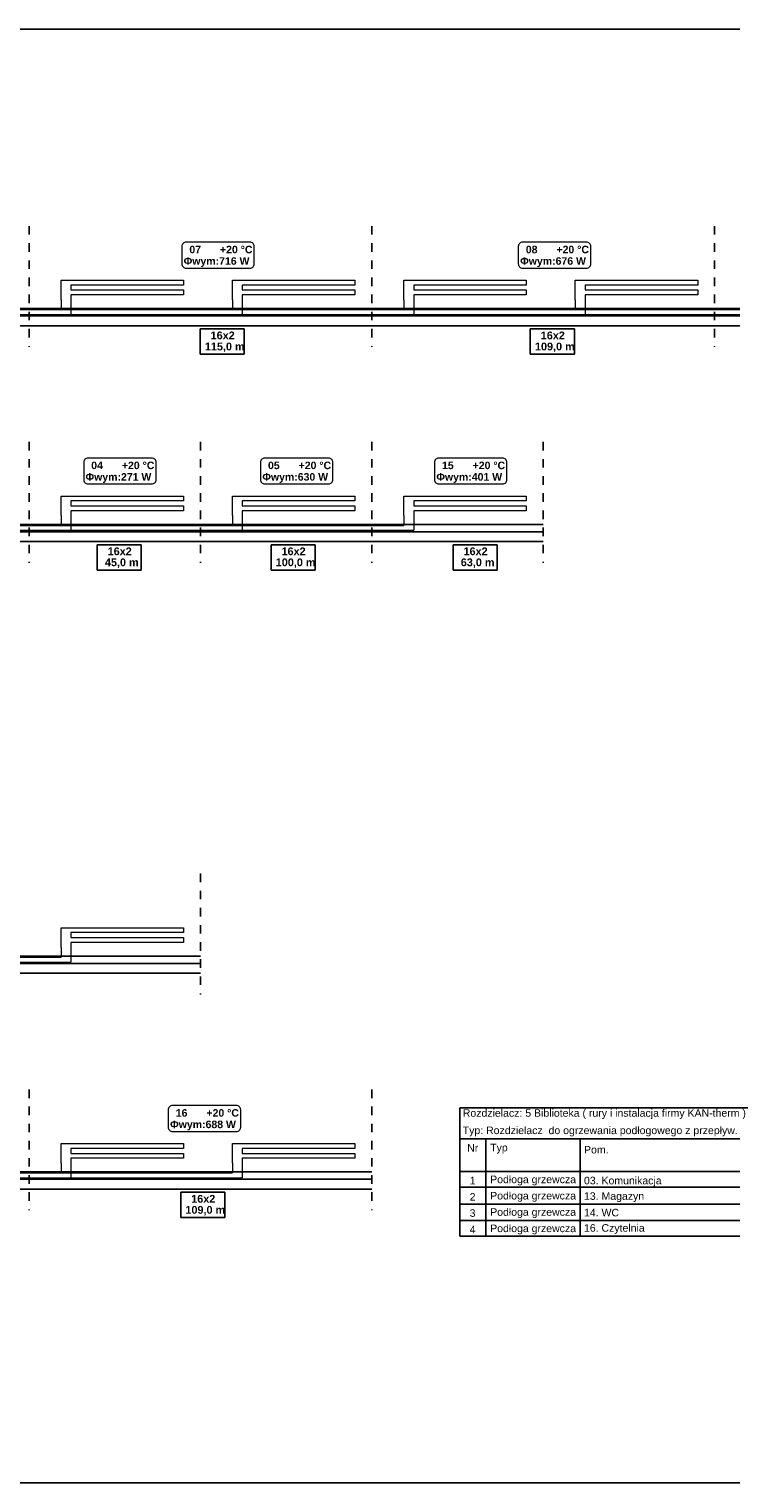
# Model space of a CAD drawing. Extents: x 280060 to 689961, y 120405 to 160329.
# Tile 68 of 85: x 668170 to 669603, y 149132 to 152102. Entities that reach past the tile are written whole.
import ezdxf
from ezdxf.lldxf.tags import DXFTag

# ---------------------------------------------------------------- set-up
doc = ezdxf.new("R2010")
doc.units = 0
doc.header["$MEASUREMENT"] = 0
doc.linetypes.add('3', pattern=[1, 0.5, -0.5])
for name, color, linetype, lineweight in [('KAM-pro Biała Zarys', 7, 'CONTINUOUS', 9), ('KAM-pro Opis Sanitarny', 7, 'CONTINUOUS', 18), ('KAM-pro opis Temperatury', 102, 'CONTINUOUS', 18)]:
    doc.layers.add(name, color=color, linetype=linetype, lineweight=lineweight)
doc.layers.add('KAM-pro Podłogówka Powrót', color=7, linetype='DASH', lineweight=9, true_color=0x008000)
doc.layers.add('KAM-pro Podłogówka Zasilanie', color=7, linetype='SOLID', lineweight=9, true_color=0xff8000)
tags = doc.linetypes.add('DASH', pattern=[15, 10, -5]).pattern_tags.tags
tags[6:7] = [DXFTag(74, 4), DXFTag(75, 0), DXFTag(340, '0'), DXFTag(46, 0.0), DXFTag(50, 0.0), DXFTag(44, 0.0), DXFTag(45, 0.0)]
tags[4:5] = [DXFTag(74, 4), DXFTag(75, 0), DXFTag(340, '0'), DXFTag(46, 0.0), DXFTag(50, 0.0), DXFTag(44, 0.0), DXFTag(45, 0.0)]
tags = doc.linetypes.add('SOLID', pattern=[10, 10, 0]).pattern_tags.tags
tags[6:7] = [DXFTag(74, 4), DXFTag(75, 0), DXFTag(340, '0'), DXFTag(46, 0.0), DXFTag(50, 0.0), DXFTag(44, 0.0), DXFTag(45, 0.0)]
tags[4:5] = [DXFTag(74, 4), DXFTag(75, 0), DXFTag(340, '0'), DXFTag(46, 0.0), DXFTag(50, 0.0), DXFTag(44, 0.0), DXFTag(45, 0.0)]

msp = doc.modelspace()

# ---------------------------------------------------------------- linework, layer by layer
at = {"layer": 'KAM-pro Biała Zarys', "linetype": '3', "lineweight": 25, "ltscale": 35}
for p, q in [((668169.6, 151699.9), (668169.6, 151453.2)), ((668869.6, 151699.9), (668869.6, 151453.2)), ((669569.6, 151699.9), (669569.6, 151453.2)), ((668169.6, 151259), (668169.6, 151012.2)), ((668519.6, 151259), (668519.6, 151012.2)), ((668869.6, 151259), (668869.6, 151012.2)), ((669219.6, 151259), (669219.6, 151012.2)), ((668519.6, 150377.1), (668519.6, 150130.3)), ((668169.6, 149936.1), (668169.6, 149689.4)), ((668869.6, 149936.1), (668869.6, 149689.4))]:
    msp.add_line(p, q, dxfattribs=at)
at = {"layer": 'KAM-pro Biała Zarys', "lineweight": 25}
for p, q in [((666118.7, 151531.3), (670989.2, 151531.3)), ((666118.7, 151516.3), (670989.2, 151516.3)), ((666118.7, 151496.3), (670989.2, 151496.3)), ((668519.1, 151438.3), (668519.1, 151490)), ((668519.1, 151490), (668609, 151490)), ((668609, 151490), (668609, 151438.3)), ((669193.3, 151438.3), (669193.3, 151490)), ((669193.3, 151490), (669283.3, 151490)), ((669283.3, 151490), (669283.3, 151438.3)), ((668519.1, 151438.3), (668609, 151438.3)), ((669193.3, 151438.3), (669283.3, 151438.3)), ((666118.7, 151090.4), (669219.6, 151090.4)), ((666118.7, 151075.4), (669219.6, 151075.4)), ((666118.7, 151055.4), (669219.6, 151055.4)), ((668308.8, 150997.3), (668308.8, 151049.1)), ((668308.8, 151049.1), (668398.7, 151049.1)), ((668398.7, 151049.1), (668398.7, 150997.3)), ((668663.9, 150997.3), (668663.9, 151049.1)), ((668663.9, 151049.1), (668753.9, 151049.1)), ((668753.9, 151049.1), (668753.9, 150997.3)), ((669035.6, 150997.3), (669035.6, 151049.1)), ((669035.6, 151049.1), (669125.6, 151049.1)), ((669125.6, 151049.1), (669125.6, 150997.3)), ((668308.8, 150997.3), (668398.7, 150997.3)), ((668663.9, 150997.3), (668753.9, 150997.3)), ((669035.6, 150997.3), (669125.6, 150997.3)), ((666118.7, 150208.5), (668519.6, 150208.5)), ((666118.7, 150193.5), (668519.6, 150193.5)), ((666118.7, 150173.5), (668519.6, 150173.5)), ((666118.7, 149767.6), (668869.6, 149767.6)), ((666118.7, 149752.6), (668869.6, 149752.6)), ((666118.7, 149732.6), (668869.6, 149732.6)), ((668479.4, 149674.5), (668479.4, 149726.3)), ((668479.4, 149726.3), (668569.4, 149726.3)), ((668569.4, 149726.3), (668569.4, 149674.5)), ((668479.4, 149674.5), (668569.4, 149674.5))]:
    msp.add_line(p, q, dxfattribs=at)
msp.add_lwpolyline([(665402.5, 152102.4), (671702.5, 152102.4), (671702.5, 149132.4), (665402.5, 149132.4)], close=True, dxfattribs=at)
at = {"layer": 'KAM-pro Opis Sanitarny', "lineweight": 25}
for p, q in [((669049.1, 149898.8), (669049.1, 149636.6)), ((669049.1, 149898.8), (670329.9, 149898.8)), ((669049.1, 149835), (670329.9, 149835)), ((669049.1, 149668.3), (669049.1, 149835)), ((669102.4, 149835), (669102.4, 149636.6)), ((669295.1, 149835), (669295.1, 149636.6)), ((669049.1, 149768.3), (670329.9, 149768.3)), ((669049.1, 149736.6), (670329.9, 149736.6)), ((669049.1, 149701.7), (670329.9, 149701.7)), ((669049.1, 149668.3), (670329.9, 149668.3)), ((669049.1, 149636.6), (670329.9, 149636.6))]:
    msp.add_line(p, q, dxfattribs=at)
at = {"layer": 'KAM-pro opis Temperatury', "color": 3}
for points in [[(668490.4, 151614.1), (668620.7, 151614.1, 0.414214), (668629.5, 151622.9), (668629.5, 151658.2, 0.414214), (668620.7, 151667.1), (668490.4, 151667.1, 0.414214), (668481.5, 151658.2), (668481.5, 151622.9, 0.414214), (668490.4, 151614.1)], [(669177.6, 151614.1), (669307.9, 151614.1, 0.414214), (669316.7, 151622.9), (669316.7, 151658.2, 0.414214), (669307.9, 151667.1), (669177.6, 151667.1, 0.414214), (669168.7, 151658.2), (669168.7, 151622.9, 0.414214), (669177.6, 151614.1)], [(668289.9, 151173.1), (668420.2, 151173.1, 0.414214), (668429.1, 151182), (668429.1, 151217.3, 0.414214), (668420.2, 151226.1), (668289.9, 151226.1, 0.414214), (668281.1, 151217.3), (668281.1, 151182, 0.414214), (668289.9, 151173.1)], [(668650.9, 151173.1), (668781.3, 151173.1, 0.414214), (668790.1, 151182), (668790.1, 151217.3, 0.414214), (668781.3, 151226.1), (668650.9, 151226.1, 0.414214), (668642.1, 151217.3), (668642.1, 151182, 0.414214), (668650.9, 151173.1)], [(669006.3, 151173.1), (669136.7, 151173.1, 0.414214), (669145.5, 151182), (669145.5, 151217.3, 0.414214), (669136.7, 151226.1), (669006.3, 151226.1, 0.414214), (668997.5, 151217.3), (668997.5, 151182, 0.414214), (669006.3, 151173.1)], [(668462.6, 149850.3), (668593, 149850.3, 0.414214), (668601.8, 149859.1), (668601.8, 149894.5, 0.414214), (668593, 149903.3), (668462.6, 149903.3, 0.414214), (668453.8, 149894.5), (668453.8, 149859.1, 0.414214), (668462.6, 149850.3)]]:
    msp.add_lwpolyline(points, format="xyb", dxfattribs=at)
at = {"layer": 'KAM-pro Podłogówka Powrót', "color": 4}
for p, q in [((668255.1, 151579.4), (668255.1, 151569.4)), ((668255.1, 151569.4), (668485.1, 151569.4)), ((668485.1, 151559.4), (668255.1, 151559.4)), ((668255.1, 151559.4), (668255.1, 151549.4)), ((668485.1, 151569.4), (668485.1, 151559.4)), ((668605.1, 151579.4), (668605.1, 151569.4)), ((668605.1, 151569.4), (668835.1, 151569.4)), ((668835.1, 151559.4), (668605.1, 151559.4)), ((668605.1, 151559.4), (668605.1, 151549.4)), ((668835.1, 151569.4), (668835.1, 151559.4)), ((668955.1, 151579.4), (668955.1, 151569.4)), ((668955.1, 151569.4), (669185.1, 151569.4)), ((669185.1, 151559.4), (668955.1, 151559.4)), ((668955.1, 151559.4), (668955.1, 151549.4)), ((669185.1, 151569.4), (669185.1, 151559.4)), ((669305.1, 151579.4), (669305.1, 151569.4)), ((669305.1, 151569.4), (669535.1, 151569.4)), ((669535.1, 151559.4), (669305.1, 151559.4)), ((669305.1, 151559.4), (669305.1, 151549.4)), ((669535.1, 151569.4), (669535.1, 151559.4)), ((666335.1, 151519.4), (670705.1, 151519.4)), ((668255.1, 151138.4), (668255.1, 151128.4)), ((668255.1, 151128.4), (668485.1, 151128.4)), ((668485.1, 151118.4), (668255.1, 151118.4)), ((668255.1, 151118.4), (668255.1, 151108.4)), ((668485.1, 151128.4), (668485.1, 151118.4)), ((668605.1, 151138.4), (668605.1, 151128.4)), ((668605.1, 151128.4), (668835.1, 151128.4)), ((668835.1, 151118.4), (668605.1, 151118.4)), ((668605.1, 151118.4), (668605.1, 151108.4)), ((668835.1, 151128.4), (668835.1, 151118.4)), ((668955.1, 151138.4), (668955.1, 151128.4)), ((668955.1, 151128.4), (669185.1, 151128.4)), ((669185.1, 151118.4), (668955.1, 151118.4)), ((668955.1, 151118.4), (668955.1, 151108.4)), ((669185.1, 151128.4), (669185.1, 151118.4)), ((666335.1, 151078.4), (668955.1, 151078.4)), ((668255.1, 150256.5), (668255.1, 150246.5)), ((668255.1, 150246.5), (668485.1, 150246.5)), ((668485.1, 150236.5), (668255.1, 150236.5)), ((668255.1, 150236.5), (668255.1, 150226.5)), ((668485.1, 150246.5), (668485.1, 150236.5)), ((666335.1, 150196.5), (668255.1, 150196.5)), ((668255.1, 149815.6), (668255.1, 149805.6)), ((668605.1, 149815.6), (668605.1, 149805.6)), ((668255.1, 149805.6), (668485.1, 149805.6)), ((668485.1, 149795.6), (668255.1, 149795.6)), ((668255.1, 149795.6), (668255.1, 149785.6)), ((668485.1, 149805.6), (668485.1, 149795.6)), ((668605.1, 149805.6), (668835.1, 149805.6)), ((668835.1, 149795.6), (668605.1, 149795.6)), ((668605.1, 149795.6), (668605.1, 149785.6)), ((668835.1, 149805.6), (668835.1, 149795.6)), ((666335.1, 149755.6), (668605.1, 149755.6))]:
    msp.add_line(p, q, dxfattribs=at)
for points in [[(668255.1, 151549.4), (668255.1, 151549.1), (668255.1, 151548.2), (668255.1, 151546.4), (668255.1, 151543.6), (668255.1, 151540.2), (668255.1, 151536.3), (668255.1, 151532.4), (668255.1, 151528.5), (668255.1, 151525.1), (668255.1, 151522.3), (668255.1, 151520.5), (668255.1, 151519.6), (668255.1, 151519.4)], [(668605.1, 151549.4), (668605.1, 151549.1), (668605.1, 151548.2), (668605.1, 151546.4), (668605.1, 151543.6), (668605.1, 151540.2), (668605.1, 151536.3), (668605.1, 151532.4), (668605.1, 151528.5), (668605.1, 151525.1), (668605.1, 151522.3), (668605.1, 151520.5), (668605.1, 151519.6), (668605.1, 151519.4)], [(668955.1, 151549.4), (668955.1, 151549.1), (668955.1, 151548.2), (668955.1, 151546.4), (668955.1, 151543.6), (668955.1, 151540.2), (668955.1, 151536.3), (668955.1, 151532.4), (668955.1, 151528.5), (668955.1, 151525.1), (668955.1, 151522.3), (668955.1, 151520.5), (668955.1, 151519.6), (668955.1, 151519.4)], [(669305.1, 151549.4), (669305.1, 151549.1), (669305.1, 151548.2), (669305.1, 151546.4), (669305.1, 151543.6), (669305.1, 151540.2), (669305.1, 151536.3), (669305.1, 151532.4), (669305.1, 151528.5), (669305.1, 151525.1), (669305.1, 151522.3), (669305.1, 151520.5), (669305.1, 151519.6), (669305.1, 151519.4)], [(668255.1, 151108.4), (668255.1, 151108.2), (668255.1, 151107.3), (668255.1, 151105.5), (668255.1, 151102.7), (668255.1, 151099.3), (668255.1, 151095.4), (668255.1, 151091.4), (668255.1, 151087.6), (668255.1, 151084.1), (668255.1, 151081.3), (668255.1, 151079.5), (668255.1, 151078.6), (668255.1, 151078.4)], [(668605.1, 151108.4), (668605.1, 151108.2), (668605.1, 151107.3), (668605.1, 151105.5), (668605.1, 151102.7), (668605.1, 151099.3), (668605.1, 151095.4), (668605.1, 151091.4), (668605.1, 151087.6), (668605.1, 151084.1), (668605.1, 151081.3), (668605.1, 151079.5), (668605.1, 151078.6), (668605.1, 151078.4)], [(668955.1, 151108.4), (668955.1, 151108.2), (668955.1, 151107.3), (668955.1, 151105.5), (668955.1, 151102.7), (668955.1, 151099.3), (668955.1, 151095.4), (668955.1, 151091.4), (668955.1, 151087.6), (668955.1, 151084.1), (668955.1, 151081.3), (668955.1, 151079.5), (668955.1, 151078.6), (668955.1, 151078.4)], [(668255.1, 150226.5), (668255.1, 150226.3), (668255.1, 150225.4), (668255.1, 150223.6), (668255.1, 150220.8), (668255.1, 150217.4), (668255.1, 150213.5), (668255.1, 150209.5), (668255.1, 150205.7), (668255.1, 150202.2), (668255.1, 150199.5), (668255.1, 150197.6), (668255.1, 150196.8), (668255.1, 150196.5)], [(668255.1, 149785.6), (668255.1, 149785.4), (668255.1, 149784.5), (668255.1, 149782.7), (668255.1, 149779.9), (668255.1, 149776.4), (668255.1, 149772.6), (668255.1, 149768.6), (668255.1, 149764.7), (668255.1, 149761.3), (668255.1, 149758.5), (668255.1, 149756.7), (668255.1, 149755.8), (668255.1, 149755.6)], [(668605.1, 149785.6), (668605.1, 149785.4), (668605.1, 149784.5), (668605.1, 149782.7), (668605.1, 149779.9), (668605.1, 149776.4), (668605.1, 149772.6), (668605.1, 149768.6), (668605.1, 149764.7), (668605.1, 149761.3), (668605.1, 149758.5), (668605.1, 149756.7), (668605.1, 149755.8), (668605.1, 149755.6)]]:
    msp.add_open_spline(points, degree=3, knots=[0, 0, 0, 0, 0.698723, 2.614576, 5.477085, 9.015778, 12.96018, 17.03982, 20.984222, 24.522915, 27.385424, 29.301277, 30, 30, 30, 30], dxfattribs=at)
at = {"layer": 'KAM-pro Podłogówka Zasilanie', "color": 1}
for p, q in [((668235.1, 151549.4), (668235.1, 151589.4)), ((668235.1, 151589.4), (668485.1, 151589.4)), ((668485.1, 151589.4), (668485.1, 151579.4)), ((668585.1, 151549.4), (668585.1, 151589.4)), ((668585.1, 151589.4), (668835.1, 151589.4)), ((668835.1, 151589.4), (668835.1, 151579.4)), ((668935.1, 151549.4), (668935.1, 151589.4)), ((668935.1, 151589.4), (669185.1, 151589.4)), ((669185.1, 151589.4), (669185.1, 151579.4)), ((669285.1, 151549.4), (669285.1, 151589.4)), ((669285.1, 151589.4), (669535.1, 151589.4)), ((669535.1, 151589.4), (669535.1, 151579.4)), ((668485.1, 151579.4), (668255.1, 151579.4)), ((668835.1, 151579.4), (668605.1, 151579.4)), ((669185.1, 151579.4), (668955.1, 151579.4)), ((669535.1, 151579.4), (669305.1, 151579.4)), ((666325.1, 151529.4), (670685.1, 151529.4)), ((668235.1, 151108.4), (668235.1, 151148.4)), ((668235.1, 151148.4), (668485.1, 151148.4)), ((668485.1, 151148.4), (668485.1, 151138.4)), ((668585.1, 151108.4), (668585.1, 151148.4)), ((668585.1, 151148.4), (668835.1, 151148.4)), ((668835.1, 151148.4), (668835.1, 151138.4)), ((668935.1, 151108.4), (668935.1, 151148.4)), ((668935.1, 151148.4), (669185.1, 151148.4)), ((669185.1, 151148.4), (669185.1, 151138.4)), ((668485.1, 151138.4), (668255.1, 151138.4)), ((668835.1, 151138.4), (668605.1, 151138.4)), ((669185.1, 151138.4), (668955.1, 151138.4)), ((666325.1, 151088.4), (668935.1, 151088.4)), ((668235.1, 150226.5), (668235.1, 150266.5)), ((668235.1, 150266.5), (668485.1, 150266.5)), ((668485.1, 150256.5), (668255.1, 150256.5)), ((668485.1, 150266.5), (668485.1, 150256.5)), ((666325.1, 150206.5), (668235.1, 150206.5)), ((668235.1, 149785.6), (668235.1, 149825.6)), ((668235.1, 149825.6), (668485.1, 149825.6)), ((668485.1, 149815.6), (668255.1, 149815.6)), ((668485.1, 149825.6), (668485.1, 149815.6)), ((668585.1, 149785.6), (668585.1, 149825.6)), ((668585.1, 149825.6), (668835.1, 149825.6)), ((668835.1, 149815.6), (668605.1, 149815.6)), ((668835.1, 149825.6), (668835.1, 149815.6)), ((666325.1, 149765.6), (668585.1, 149765.6))]:
    msp.add_line(p, q, dxfattribs=at)
for points in [[(668235.1, 151549.4), (668235.1, 151549.2), (668235.1, 151548.6), (668235.1, 151547.4), (668235.1, 151545.5), (668235.1, 151543.3), (668235.1, 151540.7), (668235.1, 151538), (668235.1, 151535.5), (668235.1, 151533.2), (668235.1, 151531.3), (668235.1, 151530.1), (668235.1, 151529.5), (668235.1, 151529.4)], [(668585.1, 151549.4), (668585.1, 151549.2), (668585.1, 151548.6), (668585.1, 151547.4), (668585.1, 151545.5), (668585.1, 151543.3), (668585.1, 151540.7), (668585.1, 151538), (668585.1, 151535.5), (668585.1, 151533.2), (668585.1, 151531.3), (668585.1, 151530.1), (668585.1, 151529.5), (668585.1, 151529.4)], [(668935.1, 151549.4), (668935.1, 151549.2), (668935.1, 151548.6), (668935.1, 151547.4), (668935.1, 151545.5), (668935.1, 151543.3), (668935.1, 151540.7), (668935.1, 151538), (668935.1, 151535.5), (668935.1, 151533.2), (668935.1, 151531.3), (668935.1, 151530.1), (668935.1, 151529.5), (668935.1, 151529.4)], [(669285.1, 151549.4), (669285.1, 151549.2), (669285.1, 151548.6), (669285.1, 151547.4), (669285.1, 151545.5), (669285.1, 151543.3), (669285.1, 151540.7), (669285.1, 151538), (669285.1, 151535.5), (669285.1, 151533.2), (669285.1, 151531.3), (669285.1, 151530.1), (669285.1, 151529.5), (669285.1, 151529.4)], [(668235.1, 151108.4), (668235.1, 151108.3), (668235.1, 151107.7), (668235.1, 151106.5), (668235.1, 151104.6), (668235.1, 151102.3), (668235.1, 151099.7), (668235.1, 151097.1), (668235.1, 151094.5), (668235.1, 151092.2), (668235.1, 151090.4), (668235.1, 151089.1), (668235.1, 151088.6), (668235.1, 151088.4)], [(668585.1, 151108.4), (668585.1, 151108.3), (668585.1, 151107.7), (668585.1, 151106.5), (668585.1, 151104.6), (668585.1, 151102.3), (668585.1, 151099.7), (668585.1, 151097.1), (668585.1, 151094.5), (668585.1, 151092.2), (668585.1, 151090.4), (668585.1, 151089.1), (668585.1, 151088.6), (668585.1, 151088.4)], [(668935.1, 151108.4), (668935.1, 151108.3), (668935.1, 151107.7), (668935.1, 151106.5), (668935.1, 151104.6), (668935.1, 151102.3), (668935.1, 151099.7), (668935.1, 151097.1), (668935.1, 151094.5), (668935.1, 151092.2), (668935.1, 151090.4), (668935.1, 151089.1), (668935.1, 151088.6), (668935.1, 151088.4)], [(668235.1, 150226.5), (668235.1, 150226.4), (668235.1, 150225.8), (668235.1, 150224.6), (668235.1, 150222.7), (668235.1, 150220.4), (668235.1, 150217.9), (668235.1, 150215.2), (668235.1, 150212.6), (668235.1, 150210.3), (668235.1, 150208.5), (668235.1, 150207.3), (668235.1, 150206.7), (668235.1, 150206.5)], [(668235.1, 149785.6), (668235.1, 149785.4), (668235.1, 149784.9), (668235.1, 149783.6), (668235.1, 149781.8), (668235.1, 149779.5), (668235.1, 149776.9), (668235.1, 149774.3), (668235.1, 149771.7), (668235.1, 149769.4), (668235.1, 149767.5), (668235.1, 149766.3), (668235.1, 149765.7), (668235.1, 149765.6)], [(668585.1, 149785.6), (668585.1, 149785.4), (668585.1, 149784.9), (668585.1, 149783.6), (668585.1, 149781.8), (668585.1, 149779.5), (668585.1, 149776.9), (668585.1, 149774.3), (668585.1, 149771.7), (668585.1, 149769.4), (668585.1, 149767.5), (668585.1, 149766.3), (668585.1, 149765.7), (668585.1, 149765.6)]]:
    msp.add_open_spline(points, degree=3, knots=[0, 0, 0, 0, 0.465815, 1.74305, 3.65139, 6.010518, 8.64012, 11.35988, 13.989482, 16.34861, 18.25695, 19.534185, 20, 20, 20, 20], dxfattribs=at)

# ---------------------------------------------------------------- texts
at = {"layer": 'KAM-pro Biała Zarys', "lineweight": 25, "char_height": 15.84, "attachment_point": 2}
for s, insert in [('\\fArial|b1|i0;16x2', (668565, 151484.5)), ('\\fArial|b1|i0;16x2', (669239.2, 151484.5)), ('{\\fArial|b1|i0|c238|p34;115,0 m}', (668569.2, 151461.9)), ('{\\fArial|b1|i0|c238|p34;109,0 m}', (669243.4, 151461.9)), ('\\fArial|b1|i0;16x2', (668354.7, 151043.5)), ('\\fArial|b1|i0;16x2', (668709.8, 151043.5)), ('\\fArial|b1|i0;16x2', (669081.5, 151043.5)), ('{\\fArial|b1|i0|c238|p34;45,0 m}', (668358.9, 151021)), ('{\\fArial|b1|i0|c238|p34;100,0 m}', (668714, 151021)), ('{\\fArial|b1|i0|c238|p34;63,0 m}', (669085.7, 151021)), ('\\fArial|b1|i0;16x2', (668525.3, 149720.7)), ('{\\fArial|b1|i0|c238|p34;109,0 m}', (668529.5, 149698.1))]:
    msp.add_mtext(s, dxfattribs=dict(at, insert=insert))
at = {"layer": 'KAM-pro Opis Sanitarny', "lineweight": 25, "char_height": 15.358}
for s, insert, attachment_point in [('{\\fArial|b0|i0|c238|p34;Rozdzielacz: 5 Biblioteka ( rury i instalacja firmy KAN-therm )}', (669055.4, 149875.8), 7), ('{\\fArial|b0|i0|c238|p34;Typ: Rozdzielacz  do ogrzewania podłogowego z przepływ. i zaw. do siłow. (seria 75A) + pompa mieszająca}', (669055.3, 149840.3), 7), ('\\fArial|b0|i0;Nr', (669075.7, 149809.1), 8), ('\\fArial|b0|i0;Typ', (669111.3, 149805.2), 7), ('{\\fArial|b0|i0|c238|p34;Pom.}', (669303, 149805.2), 7), ('\\fArial|b0|i0;1', (669081.3, 149742.4), 9), ('\\fArial|b0|i0;Podłoga grzewcza', (669111.3, 149740.1), 7), ('{\\fArial|b0|i0|c238|p34;03. Komunikacja}', (669302.9, 149737.8), 7), ('\\fArial|b0|i0;2', (669081.3, 149709.1), 9), ('\\fArial|b0|i0;Podłoga grzewcza', (669111.3, 149706.8), 7), ('{\\fArial|b0|i0|c238|p34;13. Magazyn}', (669302.9, 149706.1), 7), ('\\fArial|b0|i0;3', (669081.3, 149675.8), 9), ('\\fArial|b0|i0;Podłoga grzewcza', (669111.3, 149673.5), 7), ('{\\fArial|b0|i0|c238|p34;14. WC}', (669302.9, 149676.8), 7), ('\\fArial|b0|i0;Podłoga grzewcza', (669111.3, 149640.1), 7), ('{\\fArial|b0|i0|c238|p34;4}', (669081.3, 149642.4), 9), ('{\\fArial|b0|i0|c238|p34;16. Czytelnia}', (669302.9, 149641), 7)]:
    msp.add_mtext(s, dxfattribs=dict(at, insert=insert, attachment_point=attachment_point))
at = {"layer": 'KAM-pro opis Temperatury', "color": 3, "char_height": 15.352, "attachment_point": 7}
for s, insert in [('{\\fArial|b1|i0|c238|p34;07}', (668496.9, 151644.2)), ('{\\fArial|b1|i0|c238|p34;+20 °C}', (668559.5, 151644.2)), ('{\\fArial|b1|i0|c238|p34;08}', (669184.1, 151644.2)), ('{\\fArial|b1|i0|c238|p34;+20 °C}', (669246.7, 151644.2)), ('{\\fArial|b1|i0|c0|p34;Φ\\fArial|b1|i0|c238|p34;wym:716 W}', (668485.3, 151616.3)), ('{\\fArial|b1|i0|c0|p34;Φ\\fArial|b1|i0|c238|p34;wym:676 W}', (669172.5, 151616.3)), ('{\\fArial|b1|i0|c238|p34;04}', (668296.5, 151203.2)), ('{\\fArial|b1|i0|c238|p34;+20 °C}', (668359.1, 151203.2)), ('{\\fArial|b1|i0|c238|p34;05}', (668657.5, 151203.2)), ('{\\fArial|b1|i0|c238|p34;+20 °C}', (668720.1, 151203.2)), ('{\\fArial|b1|i0|c238|p34;15}', (669012.9, 151203.2)), ('{\\fArial|b1|i0|c238|p34;+20 °C}', (669075.5, 151203.2)), ('{\\fArial|b1|i0|c0|p34;Φ\\fArial|b1|i0|c238|p34;wym:271 W}', (668284.9, 151175.3)), ('{\\fArial|b1|i0|c0|p34;Φ\\fArial|b1|i0|c238|p34;wym:630 W}', (668645.9, 151175.3)), ('{\\fArial|b1|i0|c0|p34;Φ\\fArial|b1|i0|c238|p34;wym:401 W}', (669001.3, 151175.3)), ('{\\fArial|b1|i0|c238|p34;16}', (668469.2, 149880.4)), ('{\\fArial|b1|i0|c238|p34;+20 °C}', (668531.8, 149880.4)), ('{\\fArial|b1|i0|c0|p34;Φ\\fArial|b1|i0|c238|p34;wym:688 W}', (668457.6, 149852.5))]:
    msp.add_mtext(s, dxfattribs=dict(at, insert=insert))

doc.saveas('drawing.dxf')
